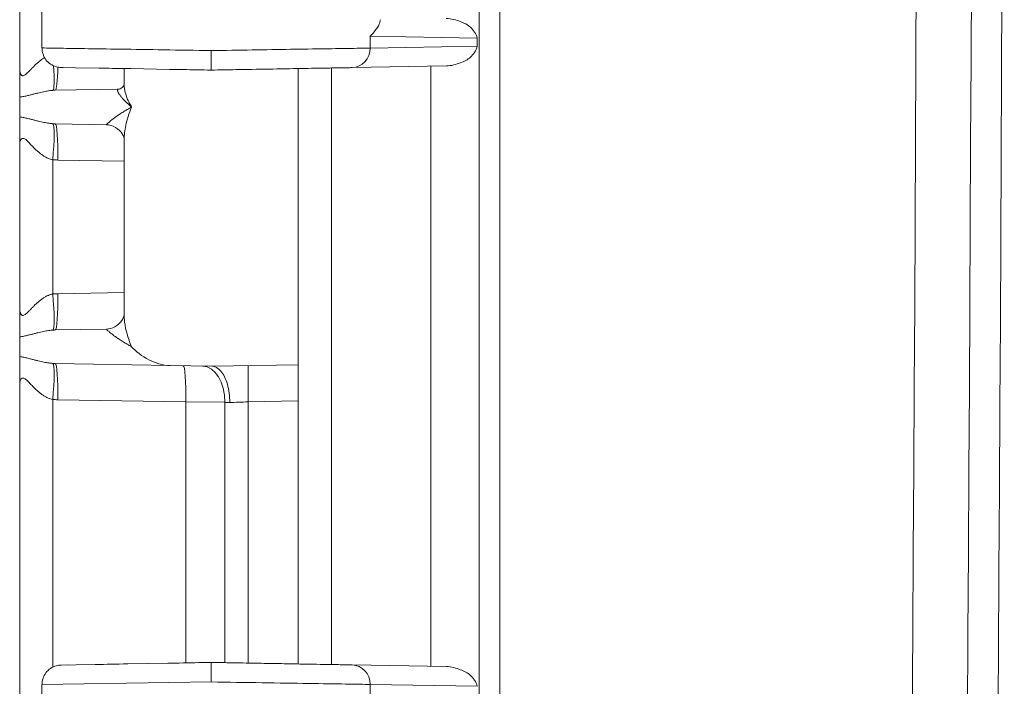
# Model space of a CAD drawing. Header units: inches. Extents: x 0 to 153, y 3 to 96.
# Tile 32 of 132: x 30.97 to 32.73, y 49 to 50.2. Entities that reach past the tile are written whole.
import ezdxf

# ---------------------------------------------------------------- set-up
doc = ezdxf.new("R2010")
doc.units = ezdxf.units.IN
doc.header["$LTSCALE"] = 4.5
doc.header["$MEASUREMENT"] = 0
doc.layers.add('Visible (ANSI)', color=7, linetype='Continuous', lineweight=18)
doc.layers.add('Visible Narrow (ANSI)', color=7, linetype='Continuous', lineweight=5)

msp = doc.modelspace()

# ---------------------------------------------------------------- linework, layer by layer
at = {"layer": 'Visible (ANSI)'}
for p, q in [((31.7914, 62.758), (31.7914, 41.8928)), ((30.9664, 51.0418), (30.9664, 50.109)), ((31.0064, 50.5044), (31.0064, 50.1463)), ((31.0443, 50.1113), (31.0408, 50.1113)), ((31.0443, 50.1113), (31.0667, 50.1109)), ((31.0667, 50.1109), (31.0627, 50.111)), ((31.1084, 50.1102), (31.0667, 50.1109)), ((31.1539, 50.0798), (31.1539, 50.1094)), ((31.2352, 50.1079), (31.1661, 50.1092)), ((31.4664, 50.0973), (31.4664, 50.1094)), ((31.5264, 50.1104), (31.5264, 49.0404)), ((31.5634, 50.1111), (31.7324, 50.114)), ((31.4664, 50.0973), (31.4664, 50.0727)), ((31.1539, 50.0798), (31.1539, 50.0798)), ((30.9664, 50.0226), (30.9664, 50.0582)), ((31.0303, 50.0705), (31.1431, 50.0725)), ((31.4664, 50.0727), (31.4664, 49.5781)), ((31.1223, 50.0087), (31.0303, 50.0103)), ((30.9664, 49.9718), (30.9664, 49.679)), ((31.1539, 49.6683), (31.1539, 49.9825)), ((31.0303, 49.6405), (31.1223, 49.6421)), ((30.9664, 49.5926), (30.9664, 49.6282)), ((31.2368, 49.5767), (31.0303, 49.5803)), ((31.2368, 49.5767), (31.3114, 49.5754)), ((31.3114, 49.5754), (31.4664, 49.5781)), ((31.4664, 49.5781), (31.4664, 49.5131)), ((30.9664, 49.5418), (30.9664, 48.609)), ((31.4664, 49.0414), (31.4664, 49.5131)), ((31.0677, 49.0399), (31.0408, 49.0394)), ((31.0408, 49.0394), (31.0524, 49.0396)), ((31.0677, 49.0399), (31.1022, 49.0405)), ((31.1608, 49.0415), (31.2321, 49.0428)), ((31.5634, 49.0397), (31.7324, 49.0368)), ((31.0064, 49.0044), (31.0064, 49.0044)), ((31.0064, 49.0044), (31.0064, 48.6463))]:
    msp.add_line(p, q, dxfattribs=at)
msp.add_arc((-473.7436, 52.3254), 506.4775, 358.925196, 1.074804, dxfattribs=at)
for centre, major_axis, ratio, start_param, end_param in [((31.1426, 50.0974), (0.0004, -0.025), 0.924559, 0.000005, 0.000047), ((31.1211, 49.7071), (0.0011, -0.065), 0.854416, 0.000137, 0.000324)]:
    msp.add_ellipse(centre, major_axis=major_axis, ratio=ratio, start_param=start_param, end_param=end_param, dxfattribs=at)
for points, knots in [([(31.7878, 50.1639), (31.7856, 50.1719), (31.7764, 50.1854), (31.7585, 50.1937), (31.7415, 50.1991), (31.7323, 50.1993)], [0.0002488, 0.0002488, 0.0002488, 0.0002488, 0.3333333, 0.6666667, 0.9992589, 0.9992589, 0.9992589, 0.9992589]), ([(31.5956, 50.1672), (31.604, 50.1754), (31.6105, 50.1852), (31.6134, 50.1935), (31.6138, 50.1954), (31.6139, 50.197)], [-1.1191106, -1.1191106, -1.1191106, -1.1191106, -0.9214246, -0.9214246, -0.8602004, -0.8602004, -0.8602004, -0.8602004]), ([(31.0408, 50.1113), (31.0394, 50.1114), (31.0379, 50.1115), (31.0351, 50.1119), (31.0336, 50.1122), (31.0286, 50.1136), (31.0251, 50.1152), (31.0188, 50.1194), (31.0159, 50.1221), (31.0113, 50.1281), (31.0095, 50.1316), (31.0071, 50.1387), (31.0065, 50.1426), (31.0065, 50.1463)], [0, 0, 0, 0, 0.0111228, 0.0111228, 0.0220731, 0.0220731, 0.0509694, 0.0509694, 0.0798667, 0.0798667, 0.1087684, 0.1087684, 0.1375627, 0.1375627, 0.1375627, 0.1375627]), ([(31.7324, 50.114), (31.7416, 50.1142), (31.7585, 50.1196), (31.7765, 50.1279), (31.7856, 50.1413), (31.7878, 50.1494)], [0, 0, 0, 0, 0.3333333, 0.6666667, 0.9997512, 0.9997512, 0.9997512, 0.9997512]), ([(31.3102, 50.1416), (31.3102, 50.1355), (31.3101, 50.1294), (31.3101, 50.1241), (31.3101, 50.1215), (31.3101, 50.119), (31.3101, 50.1169), (31.3102, 50.1148), (31.3102, 50.1129), (31.3102, 50.1113), (31.3102, 50.1083), (31.3102, 50.1066), (31.3102, 50.1066)], [0, 0, 0, 0, 0.333333, 0.333333, 0.333333, 0.50007, 0.50007, 0.50007, 0.666667, 0.666667, 0.666667, 1, 1, 1, 1]), ([(31.1084, 50.1102), (31.1107, 50.1101), (31.113, 50.1101), (31.1153, 50.11), (31.1305, 50.1098), (31.1475, 50.1095), (31.1661, 50.1092)], [0.72727273, 0.72727273, 0.72727273, 0.72727273, 0.73946703, 0.73946703, 0.73946703, 0.81818182, 0.81818182, 0.81818182, 0.81818182]), ([(31.5634, 50.1111), (31.5602, 50.111), (31.5566, 50.1109), (31.5526, 50.1109), (31.5469, 50.1108), (31.5405, 50.1107), (31.5334, 50.1105), (31.5246, 50.1104), (31.5146, 50.1102), (31.5036, 50.11), (31.4994, 50.1099), (31.4949, 50.1099), (31.4904, 50.1098), (31.4741, 50.1095), (31.456, 50.1092), (31.4367, 50.1088), (31.4362, 50.1088), (31.4358, 50.1088), (31.4354, 50.1088), (31.4164, 50.1085), (31.3962, 50.1081), (31.3754, 50.1078), (31.3686, 50.1077), (31.3616, 50.1075), (31.3546, 50.1074), (31.3401, 50.1072), (31.3253, 50.1069), (31.3102, 50.1066)], [0, 0, 0, 0, 0.08304, 0.08304, 0.08304, 0.2, 0.2, 0.2, 0.343946, 0.343946, 0.343946, 0.4, 0.4, 0.4, 0.6, 0.6, 0.6, 0.604385, 0.604385, 0.604385, 0.8, 0.8, 0.8, 0.865034, 0.865034, 0.865034, 1, 1, 1, 1]), ([(30.9664, 50.0582), (30.9664, 50.0633), (30.9664, 50.0701), (30.9664, 50.0787), (30.9664, 50.0872), (30.9664, 50.0975), (30.9664, 50.109)], [0, 0, 0, 0, 0.5, 0.5, 0.5, 1, 1, 1, 1]), ([(31.2352, 50.1079), (31.2432, 50.1078), (31.2513, 50.1077), (31.2595, 50.1075), (31.276, 50.1072), (31.2929, 50.1069), (31.3102, 50.1066)], [0.90909091, 0.90909091, 0.90909091, 0.90909091, 0.93931643, 0.93931643, 0.93931643, 1, 1, 1, 1]), ([(31.1431, 50.0725), (31.1451, 50.0725), (31.1482, 50.0735), (31.1524, 50.0768), (31.1535, 50.0788), (31.1539, 50.08), (31.1539, 50.0801), (31.1539, 50.0802)], [0, 0, 0, 0, 0.0630864, 0.0630864, 0.1244611, 0.1244611, 0.1391882, 0.1391882, 0.1391882, 0.1391882]), ([(30.9664, 49.9718), (30.9664, 49.9724), (30.9664, 49.973), (30.9664, 49.9735), (30.9664, 49.9775), (30.9664, 49.9814), (30.9664, 49.9852), (30.9664, 49.9893), (30.9664, 49.9933), (30.9664, 49.9973), (30.9664, 49.9981), (30.9664, 49.999), (30.9665, 49.9998), (30.9665, 50.0036), (30.9665, 50.0073), (30.9665, 50.0107), (30.9665, 50.0152), (30.9665, 50.0192), (30.9664, 50.0226)], [0, 0, 0, 0, 0.0298666, 0.0298666, 0.0298666, 0.2316409, 0.2316409, 0.2316409, 0.4514141, 0.4514141, 0.4514141, 0.5, 0.5, 0.5, 0.7151814, 0.7151814, 0.7151814, 1, 1, 1, 1]), ([(31.1539, 49.9825), (31.1539, 49.9825), (31.154, 49.985), (31.1504, 49.9928), (31.147, 49.9975), (31.1375, 50.005), (31.1312, 50.0077), (31.1245, 50.0086), (31.1234, 50.0087), (31.1223, 50.0087)], [0.003505, 0.003505, 0.003505, 0.003505, 0.1091715, 0.1091715, 0.2009048, 0.2009048, 0.294974, 0.294974, 0.3160926, 0.3160926, 0.3160926, 0.3160926]), ([(30.9664, 49.6282), (30.9664, 49.6333), (30.9664, 49.6401), (30.9664, 49.6487), (30.9664, 49.6572), (30.9664, 49.6675), (30.9664, 49.679)], [0, 0, 0, 0, 0.5, 0.5, 0.5, 1, 1, 1, 1]), ([(31.1223, 49.6421), (31.1266, 49.6422), (31.1324, 49.6435), (31.1425, 49.6491), (31.1468, 49.6533), (31.1525, 49.6616), (31.1536, 49.6655), (31.1539, 49.6679), (31.1539, 49.6683), (31.1539, 49.6683)], [0, 0, 0, 0, 0.0851249, 0.0851249, 0.172711, 0.172711, 0.270404, 0.270404, 0.3126383, 0.3126383, 0.3126383, 0.3126383]), ([(31.1674, 49.6104), (31.1744, 49.6025), (31.1859, 49.5931), (31.2087, 49.5816), (31.223, 49.5769), (31.2368, 49.5767)], [0.0000001, 0.0000001, 0.0000001, 0.0000001, 0.1445086, 0.1445086, 0.2629399, 0.2629399, 0.2629399, 0.2629399]), ([(30.9664, 49.5418), (30.9664, 49.5424), (30.9664, 49.543), (30.9664, 49.5435), (30.9664, 49.5475), (30.9664, 49.5514), (30.9664, 49.5552), (30.9664, 49.5593), (30.9664, 49.5633), (30.9664, 49.5673), (30.9664, 49.5681), (30.9664, 49.569), (30.9665, 49.5698), (30.9665, 49.5736), (30.9665, 49.5773), (30.9665, 49.5807), (30.9665, 49.5852), (30.9665, 49.5892), (30.9664, 49.5926)], [0, 0, 0, 0, 0.0298659, 0.0298659, 0.0298659, 0.231636, 0.231636, 0.231636, 0.4514073, 0.4514073, 0.4514073, 0.5, 0.5, 0.5, 0.715176, 0.715176, 0.715176, 1, 1, 1, 1]), ([(31.3436, 49.5104), (31.3436, 49.5218), (31.342, 49.5332), (31.3392, 49.543), (31.3364, 49.5527), (31.3324, 49.5609), (31.3276, 49.5666), (31.3227, 49.5723), (31.3169, 49.5754), (31.3115, 49.5754)], [0, 0, 0, 0, 0.3333333, 0.3333333, 0.3333333, 0.6666667, 0.6666667, 0.6666667, 1, 1, 1, 1]), ([(31.0065, 49.0044), (31.0065, 49.0082), (31.0071, 49.0121), (31.0095, 49.0192), (31.0113, 49.0227), (31.0159, 49.0287), (31.0188, 49.0314), (31.0251, 49.0356), (31.0286, 49.0372), (31.0337, 49.0386), (31.0351, 49.0389), (31.0379, 49.0393), (31.0394, 49.0394), (31.0408, 49.0394)], [0, 0, 0, 0, 0.0288366, 0.0288366, 0.0577362, 0.0577362, 0.0866335, 0.0866335, 0.1155301, 0.1155301, 0.1264609, 0.1264609, 0.1375632, 0.1375632, 0.1375632, 0.1375632]), ([(31.1608, 49.0415), (31.1394, 49.0412), (31.1202, 49.0408), (31.1038, 49.0405), (31.1033, 49.0405), (31.1027, 49.0405), (31.1022, 49.0405)], [0.18181818, 0.18181818, 0.18181818, 0.18181818, 0.26986203, 0.26986203, 0.26986203, 0.27272727, 0.27272727, 0.27272727, 0.27272727]), ([(31.3102, 49.0441), (31.2904, 49.0438), (31.2714, 49.0435), (31.2528, 49.0431), (31.2458, 49.043), (31.239, 49.0429), (31.2321, 49.0428)], [0, 0, 0, 0, 0.06617772, 0.06617772, 0.06617772, 0.09090909, 0.09090909, 0.09090909, 0.09090909]), ([(31.5634, 49.0397), (31.5597, 49.0398), (31.5556, 49.0399), (31.551, 49.0399), (31.5433, 49.0401), (31.5343, 49.0402), (31.5239, 49.0404), (31.5163, 49.0405), (31.508, 49.0407), (31.499, 49.0408), (31.4884, 49.041), (31.4769, 49.0412), (31.4647, 49.0414), (31.4527, 49.0417), (31.44, 49.0419), (31.4268, 49.0421), (31.4152, 49.0423), (31.4033, 49.0425), (31.3912, 49.0427), (31.3752, 49.043), (31.3589, 49.0433), (31.3421, 49.0436), (31.3316, 49.0438), (31.321, 49.044), (31.3102, 49.0441)], [0, 0, 0, 0, 0.093578, 0.093578, 0.093578, 0.25, 0.25, 0.25, 0.364586, 0.364586, 0.364586, 0.5, 0.5, 0.5, 0.633097, 0.633097, 0.633097, 0.75, 0.75, 0.75, 0.904109, 0.904109, 0.904109, 1, 1, 1, 1]), ([(31.3102, 49.0441), (31.3102, 49.0441), (31.3102, 49.0425), (31.3102, 49.0394), (31.3102, 49.0364), (31.3102, 49.0319), (31.3102, 49.0266), (31.3102, 49.0213), (31.3102, 49.0152), (31.3102, 49.0091)], [0, 0, 0, 0, 0.333333, 0.333333, 0.333333, 0.666667, 0.666667, 0.666667, 1, 1, 1, 1]), ([(31.7878, 49.0014), (31.7856, 49.0094), (31.7765, 49.0229), (31.7585, 49.0312), (31.7416, 49.0366), (31.7324, 49.0368)], [0.0002488, 0.0002488, 0.0002488, 0.0002488, 0.3333333, 0.6666667, 1, 1, 1, 1])]:
    msp.add_open_spline(points, degree=3, knots=knots, dxfattribs=at)
msp.add_open_spline([(31.0065, 50.1463), (31.0065, 50.1463), (31.0065, 50.1463), (31.0065, 50.1463)], degree=3, dxfattribs=at)
at = {"layer": 'Visible Narrow (ANSI)'}
for p, q in [((31.8281, 61.7149), (31.8281, 42.9359)), ((31.5956, 50.1672), (31.5956, 50.1461)), ((31.5956, 50.1672), (31.7878, 50.1639)), ((31.7878, 50.1494), (31.7878, 50.1639)), ((31.5956, 50.1461), (31.7878, 50.1494)), ((31.7047, 49.0373), (31.7047, 50.1135)), ((31.0258, 49.9458), (31.0258, 49.705)), ((31.0348, 49.9453), (31.1539, 49.9432)), ((31.0348, 49.7055), (31.1539, 49.7076)), ((31.0258, 49.5158), (31.0258, 49.0357)), ((31.0348, 49.5153), (31.2645, 49.5113)), ((31.2645, 49.5113), (31.2645, 49.0433)), ((31.2645, 49.5113), (31.3349, 49.5107)), ((31.3349, 49.5107), (31.3349, 49.0437)), ((31.3768, 49.5115), (31.4664, 49.5131)), ((31.3768, 49.043), (31.3768, 49.5115)), ((31.0064, 49.0044), (31.3102, 49.0091)), ((31.5956, 49.0047), (31.5956, 48.9836)), ((31.5956, 49.0047), (31.7878, 49.0014))]:
    msp.add_line(p, q, dxfattribs=at)
for centre, major_axis, ratio, start_param, end_param in [((-216.7323, 52.3254), (0, 352.5808), 0.707107, 4.685755, 4.739023), ((-216.7998, 52.3254), (0, 352.8163), 0.707107, 4.685755, 4.739023), ((31.5627, 50.1461), (0.0006, -0.035), 0.939676, 0.000036, 1.554396), ((31.0201, 50.135), (0.0059, -0.0647), 0.086802, 0.034475, 1.237843), ((31.0292, 50.1355), (0.0011, -0.065), 0.087143, 0, 1.199183), ((31.0201, 49.9458), (0.0059, 0.0647), 0.086802, 4.72026, 6.248711), ((31.0336, 50.0635), (-0.0658, -0.0042), 0.805497, 1.406796, 1.469445), ((31.0292, 49.9453), (0.0011, 0.065), 0.087143, 4.71391, 6.283185), ((31.037, 50.0704), (-0.0002, -0.1251), 0.996195, 6.194419, 6.267091), ((31.0201, 49.705), (0.0059, -0.0647), 0.086802, 0.034475, 1.562919), ((31.0292, 49.7055), (0.0011, -0.065), 0.087143, 0, 1.569275), ((31.0201, 49.5158), (0.0059, 0.0647), 0.086802, 4.72026, 6.248711), ((31.0336, 49.6335), (-0.0658, -0.0042), 0.805497, 1.406796, 1.469444), ((31.0292, 49.5153), (0.0011, 0.065), 0.087143, 4.71391, 6.283185), ((31.2589, 49.5113), (0.0011, 0.065), 0.087143, 4.71391, 6.283189), ((31.294, 49.5107), (0.0011, 0.065), 0.628143, 4.723353, 6.283205), ((31.378, 49.5115), (-0.0011, 0.065), 0.01745, 0, 1.570492), ((31.037, 49.6404), (-0.0002, -0.1251), 0.996195, 6.194419, 6.267091), ((31.3756, 49.5093), (0.0649, -0.0022), 0.000355, 4.033318, 4.195995), ((31.5627, 49.0047), (0.0006, 0.035), 0.939675, 4.728789, 6.283138)]:
    msp.add_ellipse(centre, major_axis=major_axis, ratio=ratio, start_param=start_param, end_param=end_param, dxfattribs=at)
for points, knots in [([(31.0065, 50.1463), (31.0065, 50.1463), (31.01, 50.1463), (31.0318, 50.1459), (31.0795, 50.1452), (31.1454, 50.1442), (31.2244, 50.143), (31.2816, 50.1421), (31.3102, 50.1416)], [0.494388, 0.494388, 0.494388, 0.494388, 0.5454545, 0.6363636, 0.7272727, 0.8181818, 0.9090909, 1, 1, 1, 1]), ([(31.5956, 50.1461), (31.5872, 50.1459), (31.5645, 50.1456), (31.5155, 50.1448), (31.4542, 50.1439), (31.3844, 50.1428), (31.3349, 50.142), (31.3102, 50.1416)], [0, 0, 0, 0, 0.2, 0.4, 0.6, 0.8, 1, 1, 1, 1]), ([(30.9664, 50.109), (30.9664, 50.1086), (30.9665, 50.1082), (30.9665, 50.1079), (30.9665, 50.1055), (30.9669, 50.1033), (30.9674, 50.1015), (30.9675, 50.101), (30.9677, 50.1005), (30.9679, 50.1001), (30.9685, 50.0987), (30.9692, 50.0977), (30.9701, 50.0972), (30.9705, 50.0969), (30.9709, 50.0967), (30.9714, 50.0966), (30.9723, 50.0965), (30.9731, 50.0966), (30.9741, 50.097), (30.9748, 50.0973), (30.9755, 50.0977), (30.9762, 50.0982), (30.977, 50.0988), (30.9779, 50.0995), (30.9787, 50.1002), (30.9796, 50.101), (30.9806, 50.1019), (30.9815, 50.1028), (30.9822, 50.1034), (30.9829, 50.1041), (30.9835, 50.1048), (30.9847, 50.106), (30.9858, 50.1071), (30.9869, 50.1083), (30.9874, 50.1088), (30.9879, 50.1094), (30.9884, 50.1099), (30.9898, 50.1112), (30.9911, 50.1126), (30.9924, 50.1139), (30.9927, 50.1142), (30.993, 50.1145), (30.9933, 50.1148), (30.9948, 50.1163), (30.9963, 50.1177), (30.9978, 50.119), (30.9979, 50.1192), (30.9981, 50.1193), (30.9982, 50.1194), (30.9998, 50.1209), (31.0014, 50.1222), (31.003, 50.1235), (31.0046, 50.1248), (31.0062, 50.1259), (31.0078, 50.127), (31.008, 50.1272), (31.0082, 50.1273), (31.0084, 50.1274), (31.0093, 50.128), (31.0101, 50.1286), (31.011, 50.1291)], [0, 0, 0, 0, 0.009557, 0.009557, 0.009557, 0.0714286, 0.0714286, 0.0714286, 0.0895597, 0.0895597, 0.0895597, 0.1428571, 0.1428571, 0.1428571, 0.1687848, 0.1687848, 0.1687848, 0.2142857, 0.2142857, 0.2142857, 0.2482034, 0.2482034, 0.2482034, 0.2857143, 0.2857143, 0.2857143, 0.3274285, 0.3274285, 0.3274285, 0.3571429, 0.3571429, 0.3571429, 0.4066429, 0.4066429, 0.4066429, 0.4285714, 0.4285714, 0.4285714, 0.4859161, 0.4859161, 0.4859161, 0.5, 0.5, 0.5, 0.5651615, 0.5651615, 0.5651615, 0.5714286, 0.5714286, 0.5714286, 0.6428571, 0.6428571, 0.6428571, 0.7142857, 0.7142857, 0.7142857, 0.72364, 0.72364, 0.72364, 0.7631197, 0.7631197, 0.7631197, 0.7631197]), ([(31.1539, 50.0798), (31.1539, 50.079), (31.154, 50.0783), (31.154, 50.0775), (31.1541, 50.0754), (31.1544, 50.0731), (31.1549, 50.0708), (31.1553, 50.0684), (31.1559, 50.066), (31.1567, 50.0635), (31.1574, 50.061), (31.1584, 50.0584), (31.1594, 50.0558), (31.1605, 50.0532), (31.1617, 50.0506), (31.1631, 50.048), (31.1644, 50.0455), (31.1659, 50.0429), (31.1674, 50.0404)], [0.5126937, 0.5126937, 0.5126937, 0.5126937, 0.5454545, 0.5454545, 0.5454545, 0.6363636, 0.6363636, 0.6363636, 0.7272727, 0.7272727, 0.7272727, 0.8181818, 0.8181818, 0.8181818, 0.9090909, 0.9090909, 0.9090909, 1, 1, 1, 1]), ([(30.9664, 50.0582), (30.969, 50.0585), (30.974, 50.0593), (30.9808, 50.0609), (30.9872, 50.0625), (30.9932, 50.064), (30.9988, 50.0655), (31.004, 50.0667), (31.009, 50.0678), (31.0138, 50.0687), (31.0182, 50.0695), (31.0224, 50.07), (31.025, 50.0702), (31.0262, 50.0703)], [0, 0, 0, 0, 0.0909091, 0.1818182, 0.2727273, 0.3636364, 0.4545455, 0.5454545, 0.6363636, 0.7272727, 0.8181818, 0.9090909, 0.999999, 0.999999, 0.999999, 0.999999]), ([(31.1431, 50.0725), (31.1427, 50.0724), (31.1425, 50.0723), (31.1423, 50.0721), (31.1421, 50.0719), (31.142, 50.0716), (31.1419, 50.0712), (31.1419, 50.0708), (31.1419, 50.0703), (31.1421, 50.0697), (31.1422, 50.0691), (31.1425, 50.0683), (31.1428, 50.0675), (31.1432, 50.0667), (31.1437, 50.0658), (31.1443, 50.0647), (31.1449, 50.0637), (31.1456, 50.0626), (31.1465, 50.0614), (31.1473, 50.0602), (31.1483, 50.0589), (31.1494, 50.0576), (31.1505, 50.0563), (31.1517, 50.0549), (31.1531, 50.0535), (31.1544, 50.0521), (31.1558, 50.0506), (31.1573, 50.0491), (31.1589, 50.0477), (31.1605, 50.0462), (31.1622, 50.0447), (31.1639, 50.0433), (31.1656, 50.0418), (31.1674, 50.0404)], [0, 0, 0, 0, 0.0909091, 0.0909091, 0.0909091, 0.1818182, 0.1818182, 0.1818182, 0.2727273, 0.2727273, 0.2727273, 0.3636364, 0.3636364, 0.3636364, 0.4545455, 0.4545455, 0.4545455, 0.5454545, 0.5454545, 0.5454545, 0.6363636, 0.6363636, 0.6363636, 0.7272727, 0.7272727, 0.7272727, 0.8181818, 0.8181818, 0.8181818, 0.9090909, 0.9090909, 0.9090909, 1, 1, 1, 1]), ([(31.1223, 50.0087), (31.1222, 50.0087), (31.1222, 50.0088), (31.1223, 50.0089), (31.1224, 50.009), (31.1225, 50.0092), (31.1228, 50.0095), (31.123, 50.0098), (31.1233, 50.0101), (31.1237, 50.0105), (31.1241, 50.011), (31.1247, 50.0115), (31.1253, 50.012), (31.1259, 50.0126), (31.1266, 50.0132), (31.1275, 50.0139), (31.1283, 50.0146), (31.1292, 50.0154), (31.1303, 50.0163), (31.1314, 50.0172), (31.1326, 50.0181), (31.134, 50.0191), (31.1353, 50.0201), (31.1368, 50.0212), (31.1385, 50.0224), (31.1401, 50.0235), (31.1419, 50.0248), (31.1439, 50.0261), (31.1459, 50.0274), (31.148, 50.0289), (31.1504, 50.0304), (31.1524, 50.0316), (31.1546, 50.033), (31.1569, 50.0344), (31.1573, 50.0346), (31.1578, 50.0349), (31.1582, 50.0351), (31.1605, 50.0365), (31.1631, 50.038), (31.1658, 50.0395), (31.1664, 50.0398), (31.1669, 50.0401), (31.1674, 50.0404)], [0, 0, 0, 0, 0.083333, 0.083333, 0.083333, 0.166667, 0.166667, 0.166667, 0.25, 0.25, 0.25, 0.333333, 0.333333, 0.333333, 0.416667, 0.416667, 0.416667, 0.5, 0.5, 0.5, 0.583333, 0.583333, 0.583333, 0.666667, 0.666667, 0.666667, 0.75, 0.75, 0.75, 0.833333, 0.833333, 0.833333, 0.904288, 0.904288, 0.904288, 0.916667, 0.916667, 0.916667, 0.986789, 0.986789, 0.986789, 1, 1, 1, 1]), ([(31.1539, 49.9825), (31.1539, 49.9862), (31.1542, 49.9902), (31.1546, 49.9944), (31.1551, 49.9986), (31.1558, 50.0031), (31.1569, 50.008), (31.1579, 50.0128), (31.1593, 50.0179), (31.161, 50.0233), (31.1627, 50.0287), (31.1648, 50.0344), (31.1674, 50.0404)], [0.6368142, 0.6368142, 0.6368142, 0.6368142, 0.7272727, 0.7272727, 0.7272727, 0.8181818, 0.8181818, 0.8181818, 0.9090909, 0.9090909, 0.9090909, 1, 1, 1, 1]), ([(30.9664, 50.0226), (30.9689, 50.0223), (30.9714, 50.0219), (30.9738, 50.0214), (30.9762, 50.0209), (30.9787, 50.0204), (30.981, 50.0198), (30.9833, 50.0193), (30.9856, 50.0187), (30.9877, 50.0181), (30.9898, 50.0176), (30.9919, 50.0171), (30.9939, 50.0166), (30.9958, 50.0161), (30.9977, 50.0156), (30.9996, 50.0151), (31.0014, 50.0147), (31.0032, 50.0143), (31.0049, 50.0139), (31.0066, 50.0135), (31.0082, 50.0131), (31.0098, 50.0128), (31.0114, 50.0125), (31.0129, 50.0122), (31.0144, 50.012), (31.0159, 50.0117), (31.0173, 50.0115), (31.0186, 50.0113), (31.02, 50.0111), (31.0213, 50.0109), (31.0225, 50.0108), (31.0238, 50.0107), (31.025, 50.0106), (31.0262, 50.0105)], [0.0000007, 0.0000007, 0.0000007, 0.0000007, 0.0909091, 0.0909091, 0.0909091, 0.1818182, 0.1818182, 0.1818182, 0.2727273, 0.2727273, 0.2727273, 0.3636364, 0.3636364, 0.3636364, 0.4545455, 0.4545455, 0.4545455, 0.5454545, 0.5454545, 0.5454545, 0.6363636, 0.6363636, 0.6363636, 0.7272727, 0.7272727, 0.7272727, 0.8181818, 0.8181818, 0.8181818, 0.9090909, 0.9090909, 0.9090909, 1, 1, 1, 1]), ([(30.9664, 49.9718), (30.9664, 49.9737), (30.9666, 49.9755), (30.9669, 49.9772), (30.9672, 49.9788), (30.9676, 49.9803), (30.9682, 49.9815), (30.9689, 49.9826), (30.9696, 49.9835), (30.9706, 49.9839), (30.9715, 49.9843), (30.9727, 49.9843), (30.974, 49.9838), (30.9753, 49.9833), (30.9768, 49.9822), (30.9784, 49.9809), (30.98, 49.9795), (30.9817, 49.9779), (30.9834, 49.9761), (30.9851, 49.9743), (30.9869, 49.9725), (30.9886, 49.9707), (30.9904, 49.9689), (30.9921, 49.9672), (30.9938, 49.9655), (30.9955, 49.9639), (30.9971, 49.9623), (30.9988, 49.9608), (31.0005, 49.9594), (31.0021, 49.958), (31.0037, 49.9567), (31.0053, 49.9555), (31.0069, 49.9543), (31.0085, 49.9533), (31.0101, 49.9522), (31.0116, 49.9513), (31.0131, 49.9505), (31.0146, 49.9497), (31.0161, 49.949), (31.0175, 49.9483), (31.0189, 49.9477), (31.0203, 49.9472), (31.0217, 49.9468), (31.0231, 49.9464), (31.0245, 49.946), (31.0258, 49.9458)], [0, 0, 0, 0, 0.0666667, 0.0666667, 0.0666667, 0.1333333, 0.1333333, 0.1333333, 0.2, 0.2, 0.2, 0.2666667, 0.2666667, 0.2666667, 0.3333333, 0.3333333, 0.3333333, 0.4, 0.4, 0.4, 0.4666667, 0.4666667, 0.4666667, 0.5333333, 0.5333333, 0.5333333, 0.6, 0.6, 0.6, 0.6666667, 0.6666667, 0.6666667, 0.7333333, 0.7333333, 0.7333333, 0.8, 0.8, 0.8, 0.8666667, 0.8666667, 0.8666667, 0.9333333, 0.9333333, 0.9333333, 1, 1, 1, 1]), ([(30.9664, 49.679), (30.9664, 49.6786), (30.9665, 49.6782), (30.9665, 49.6779), (30.9665, 49.6755), (30.9669, 49.6733), (30.9674, 49.6715), (30.9675, 49.671), (30.9677, 49.6705), (30.9679, 49.6701), (30.9685, 49.6687), (30.9692, 49.6677), (30.9701, 49.6672), (30.9705, 49.6669), (30.9709, 49.6667), (30.9714, 49.6666), (30.9723, 49.6665), (30.9731, 49.6666), (30.9741, 49.667), (30.9748, 49.6673), (30.9755, 49.6677), (30.9762, 49.6682), (30.977, 49.6688), (30.9779, 49.6695), (30.9787, 49.6702), (30.9796, 49.671), (30.9806, 49.6719), (30.9815, 49.6728), (30.9822, 49.6734), (30.9829, 49.6741), (30.9835, 49.6748), (30.9847, 49.676), (30.9858, 49.6771), (30.9869, 49.6783), (30.9874, 49.6788), (30.9879, 49.6794), (30.9884, 49.6799), (30.9898, 49.6812), (30.9911, 49.6826), (30.9924, 49.6839), (30.9927, 49.6842), (30.993, 49.6845), (30.9933, 49.6848), (30.9948, 49.6863), (30.9963, 49.6877), (30.9978, 49.689), (30.9979, 49.6892), (30.9981, 49.6893), (30.9982, 49.6894), (30.9998, 49.6909), (31.0014, 49.6922), (31.003, 49.6935), (31.0046, 49.6948), (31.0062, 49.6959), (31.0078, 49.697), (31.008, 49.6972), (31.0082, 49.6973), (31.0084, 49.6974), (31.0098, 49.6984), (31.0111, 49.6992), (31.0125, 49.7), (31.0129, 49.7002), (31.0132, 49.7004), (31.0136, 49.7006), (31.0148, 49.7012), (31.0159, 49.7018), (31.0171, 49.7023), (31.0176, 49.7025), (31.0181, 49.7027), (31.0187, 49.7029), (31.0196, 49.7033), (31.0206, 49.7036), (31.0215, 49.7039), (31.0222, 49.7041), (31.0229, 49.7043), (31.0235, 49.7045), (31.0243, 49.7047), (31.025, 49.7048), (31.0258, 49.705)], [0, 0, 0, 0, 0.009557, 0.009557, 0.009557, 0.0714286, 0.0714286, 0.0714286, 0.0895597, 0.0895597, 0.0895597, 0.1428571, 0.1428571, 0.1428571, 0.1687848, 0.1687848, 0.1687848, 0.2142857, 0.2142857, 0.2142857, 0.2482034, 0.2482034, 0.2482034, 0.2857143, 0.2857143, 0.2857143, 0.3274285, 0.3274285, 0.3274285, 0.3571429, 0.3571429, 0.3571429, 0.4066429, 0.4066429, 0.4066429, 0.4285714, 0.4285714, 0.4285714, 0.4859161, 0.4859161, 0.4859161, 0.5, 0.5, 0.5, 0.5651615, 0.5651615, 0.5651615, 0.5714286, 0.5714286, 0.5714286, 0.6428571, 0.6428571, 0.6428571, 0.7142857, 0.7142857, 0.7142857, 0.72364, 0.72364, 0.72364, 0.7857143, 0.7857143, 0.7857143, 0.8029065, 0.8029065, 0.8029065, 0.8571429, 0.8571429, 0.8571429, 0.8821476, 0.8821476, 0.8821476, 0.9285714, 0.9285714, 0.9285714, 0.9614561, 0.9614561, 0.9614561, 1, 1, 1, 1]), ([(31.0258, 49.705), (31.0273, 49.7051), (31.0303, 49.7053), (31.0333, 49.7054), (31.0348, 49.7055)], [0.0000001, 0.0000001, 0.0000001, 0.0000001, 0.5, 1, 1, 1, 1]), ([(31.1539, 49.6683), (31.1539, 49.6639), (31.1546, 49.6532), (31.1585, 49.6341), (31.1639, 49.6185), (31.1674, 49.6104)], [0.6026333, 0.6026333, 0.6026333, 0.6026333, 0.7142857, 0.8571429, 1, 1, 1, 1]), ([(30.9664, 49.6282), (30.969, 49.6285), (30.974, 49.6293), (30.9808, 49.6309), (30.9872, 49.6325), (30.9932, 49.634), (30.9988, 49.6355), (31.004, 49.6367), (31.009, 49.6378), (31.0138, 49.6387), (31.0182, 49.6395), (31.0224, 49.64), (31.025, 49.6402), (31.0262, 49.6403)], [0, 0, 0, 0, 0.0909091, 0.1818182, 0.2727273, 0.3636364, 0.4545455, 0.5454545, 0.6363636, 0.7272727, 0.8181818, 0.9090909, 0.999999, 0.999999, 0.999999, 0.999999]), ([(31.1223, 49.6421), (31.1222, 49.6421), (31.1223, 49.6418), (31.1227, 49.6413), (31.1232, 49.6408), (31.1239, 49.64), (31.1249, 49.6391), (31.126, 49.6381), (31.1274, 49.6369), (31.129, 49.6355), (31.1307, 49.6341), (31.1328, 49.6326), (31.1351, 49.6308), (31.1372, 49.6293), (31.1394, 49.6277), (31.142, 49.626), (31.1424, 49.6256), (31.1429, 49.6253), (31.1434, 49.625), (31.1456, 49.6235), (31.1479, 49.622), (31.1505, 49.6204), (31.1516, 49.6197), (31.1528, 49.6189), (31.154, 49.6182), (31.1564, 49.6167), (31.1589, 49.6152), (31.1616, 49.6137), (31.1635, 49.6126), (31.1654, 49.6115), (31.1674, 49.6104)], [0.000009, 0.000009, 0.000009, 0.000009, 0.1428571, 0.1428571, 0.1428571, 0.2857143, 0.2857143, 0.2857143, 0.4285714, 0.4285714, 0.4285714, 0.5714286, 0.5714286, 0.5714286, 0.6924284, 0.6924284, 0.6924284, 0.7142857, 0.7142857, 0.7142857, 0.8133053, 0.8133053, 0.8133053, 0.8571429, 0.8571429, 0.8571429, 0.941763, 0.941763, 0.941763, 1, 1, 1, 1]), ([(30.9664, 49.5926), (30.9689, 49.5923), (30.9714, 49.5919), (30.9738, 49.5914), (30.9762, 49.5909), (30.9787, 49.5904), (30.981, 49.5898), (30.9833, 49.5893), (30.9856, 49.5887), (30.9877, 49.5881), (30.9898, 49.5876), (30.9919, 49.5871), (30.9939, 49.5866), (30.9958, 49.5861), (30.9977, 49.5856), (30.9996, 49.5851), (31.0014, 49.5847), (31.0032, 49.5843), (31.0049, 49.5839), (31.0066, 49.5835), (31.0082, 49.5831), (31.0098, 49.5828), (31.0114, 49.5825), (31.0129, 49.5822), (31.0144, 49.582), (31.0159, 49.5817), (31.0173, 49.5815), (31.0186, 49.5813), (31.02, 49.5811), (31.0213, 49.5809), (31.0225, 49.5808), (31.0238, 49.5807), (31.025, 49.5806), (31.0262, 49.5805)], [0.0000007, 0.0000007, 0.0000007, 0.0000007, 0.0909091, 0.0909091, 0.0909091, 0.1818182, 0.1818182, 0.1818182, 0.2727273, 0.2727273, 0.2727273, 0.3636364, 0.3636364, 0.3636364, 0.4545455, 0.4545455, 0.4545455, 0.5454545, 0.5454545, 0.5454545, 0.6363636, 0.6363636, 0.6363636, 0.7272727, 0.7272727, 0.7272727, 0.8181818, 0.8181818, 0.8181818, 0.9090909, 0.9090909, 0.9090909, 1, 1, 1, 1]), ([(30.9664, 49.5418), (30.9664, 49.5437), (30.9666, 49.5455), (30.9669, 49.5472), (30.9672, 49.5488), (30.9676, 49.5503), (30.9682, 49.5515), (30.9689, 49.5526), (30.9696, 49.5535), (30.9706, 49.5539), (30.9715, 49.5543), (30.9727, 49.5543), (30.974, 49.5538), (30.9753, 49.5533), (30.9768, 49.5522), (30.9784, 49.5509), (30.98, 49.5495), (30.9817, 49.5479), (30.9834, 49.5461), (30.9851, 49.5443), (30.9869, 49.5425), (30.9886, 49.5407), (30.9904, 49.5389), (30.9921, 49.5372), (30.9938, 49.5355), (30.9955, 49.5339), (30.9971, 49.5323), (30.9988, 49.5308), (31.0005, 49.5294), (31.0021, 49.528), (31.0037, 49.5267), (31.0053, 49.5255), (31.0069, 49.5243), (31.0085, 49.5233), (31.0101, 49.5222), (31.0116, 49.5213), (31.0131, 49.5205), (31.0146, 49.5197), (31.0161, 49.519), (31.0175, 49.5183), (31.0189, 49.5177), (31.0203, 49.5172), (31.0217, 49.5168), (31.0231, 49.5164), (31.0245, 49.516), (31.0258, 49.5158)], [0, 0, 0, 0, 0.0666667, 0.0666667, 0.0666667, 0.1333333, 0.1333333, 0.1333333, 0.2, 0.2, 0.2, 0.2666667, 0.2666667, 0.2666667, 0.3333333, 0.3333333, 0.3333333, 0.4, 0.4, 0.4, 0.4666667, 0.4666667, 0.4666667, 0.5333333, 0.5333333, 0.5333333, 0.6, 0.6, 0.6, 0.6666667, 0.6666667, 0.6666667, 0.7333333, 0.7333333, 0.7333333, 0.8, 0.8, 0.8, 0.8666667, 0.8666667, 0.8666667, 0.9333333, 0.9333333, 0.9333333, 1, 1, 1, 1]), ([(31.3436, 49.5104), (31.3486, 49.5106), (31.3594, 49.5109), (31.371, 49.5113), (31.3768, 49.5115)], [0, 0, 0, 0, 0.5, 0.9999979, 0.9999979, 0.9999979, 0.9999979]), ([(31.5956, 49.0047), (31.5851, 49.0049), (31.5549, 49.0054), (31.4871, 49.0064), (31.403, 49.0077), (31.3411, 49.0087), (31.3102, 49.0091)], [0, 0, 0, 0, 0.25, 0.5, 0.75, 1, 1, 1, 1])]:
    msp.add_open_spline(points, degree=3, knots=knots, dxfattribs=at)
for points in [[(31.0262, 50.0703), (31.0269, 50.0704), (31.0282, 50.0704), (31.0296, 50.0705), (31.0303, 50.0705)], [(31.0262, 49.6403), (31.0269, 49.6404), (31.0282, 49.6404), (31.0296, 49.6405), (31.0303, 49.6405)]]:
    msp.add_open_spline(points, degree=3, dxfattribs=at)

doc.saveas('drawing.dxf')
